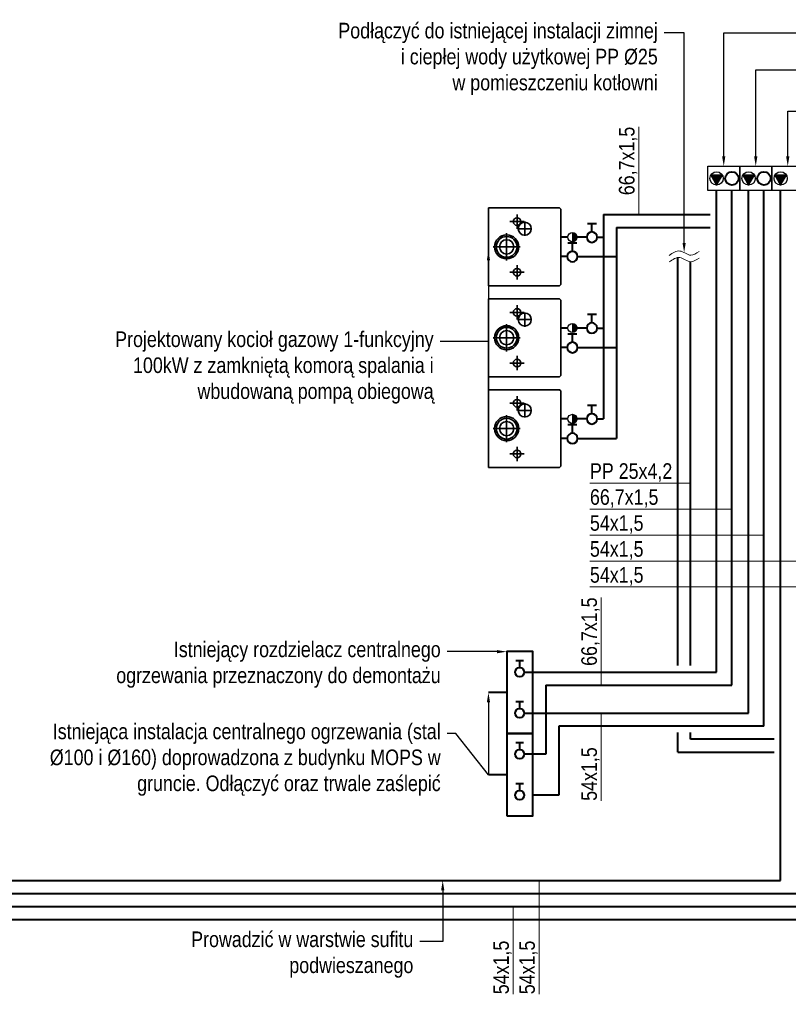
# Model space of a CAD drawing. Header units: centimetres. Extents: x 22052 to 56535, y 76485 to 78519.
# Tile 144 of 235: x 47731 to 48323, y 77582 to 78341. Entities that reach past the tile are written whole.
import ezdxf
from ezdxf import colors
from ezdxf.entities.mleader import LeaderData, LeaderLine
from ezdxf.lldxf.tags import DXFTag
from ezdxf.math import Vec2, Vec3

# ---------------------------------------------------------------- set-up
doc = ezdxf.new("R2010")
doc.units = ezdxf.units.CM
doc.linetypes.add('BORDER', pattern=[1.75, 0.5, -0.25, 0.5, -0.25, 0, -0.25])
doc.layers.add('IS_Armatura_Therm', color=250, linetype='SOLID')
doc.layers.add('Osi', color=1, linetype='BORDER')
for name, color, linetype, lineweight in [('IS_Ciepła_woda', 1, 'DASHDOT', 40), ('IS_gaz 2', 44, 'Continuous', 35), ('IS_Opis', 250, 'Continuous', 9), ('IS_Powrót', 5, 'DASH', 40), ('IS_Zasilanie', 1, 'SOLID', 40), ('IS_Zimna_woda', 5, 'SOLID', 40)]:
    doc.layers.add(name, color=color, linetype=linetype, lineweight=lineweight)
doc.styles.add('styl1', font='ARIALN.TTF')
tags = doc.linetypes.add('DASH', pattern=[15, 10, -5]).pattern_tags.tags
tags[6:7] = [DXFTag(74, 4), DXFTag(75, 0), DXFTag(340, '0'), DXFTag(46, 0.0), DXFTag(50, 0.0), DXFTag(44, 0.0), DXFTag(45, 0.0)]
tags[4:5] = [DXFTag(74, 4), DXFTag(75, 0), DXFTag(340, '0'), DXFTag(46, 0.0), DXFTag(50, 0.0), DXFTag(44, 0.0), DXFTag(45, 0.0)]
tags = doc.linetypes.add('DASHDOT', pattern=[25.4, 12.7, -6.35, 0, -6.35]).pattern_tags.tags
tags[10:11] = [DXFTag(74, 4), DXFTag(75, 0), DXFTag(340, '0'), DXFTag(46, 1.0), DXFTag(50, 0.0), DXFTag(44, 0.0), DXFTag(45, 0.0)]
tags[8:9] = [DXFTag(74, 4), DXFTag(75, 0), DXFTag(340, '0'), DXFTag(46, 1.0), DXFTag(50, 0.0), DXFTag(44, 0.0), DXFTag(45, 0.0)]
tags[6:7] = [DXFTag(74, 4), DXFTag(75, 0), DXFTag(340, '0'), DXFTag(46, 1.0), DXFTag(50, 0.0), DXFTag(44, 0.0), DXFTag(45, 0.0)]
tags[4:5] = [DXFTag(74, 4), DXFTag(75, 0), DXFTag(340, '0'), DXFTag(46, 1.0), DXFTag(50, 0.0), DXFTag(44, 0.0), DXFTag(45, 0.0)]
tags = doc.linetypes.add('SOLID', pattern=[10, 10, 0]).pattern_tags.tags
tags[6:7] = [DXFTag(74, 4), DXFTag(75, 0), DXFTag(340, '0'), DXFTag(46, 0.0), DXFTag(50, 0.0), DXFTag(44, 0.0), DXFTag(45, 0.0)]
tags[4:5] = [DXFTag(74, 4), DXFTag(75, 0), DXFTag(340, '0'), DXFTag(46, 0.0), DXFTag(50, 0.0), DXFTag(44, 0.0), DXFTag(45, 0.0)]

# ---------------------------------------------------------------- blocks, each defined once
blk = doc.blocks.new('A$Cae6c5dd9')
at = {"layer": 'IS_gaz 2'}
for p, q in [((0, -547), (0, 0)), ((0, 0), (600, 0)), ((600, 0), (600, -547)), ((300, -35.3), (300, -244.7)), ((404.7, -140), (195.3, -140)), ((160.3, -220), (49.7, -220)), ((105, -275.3), (105, -164.7)), ((550.3, -220), (439.7, -220)), ((440, -335.3), (440, -224.7)), ((495, -275.3), (495, -164.7)), ((495.3, -280), (384.7, -280)), ((0, -547), (10, -557)), ((600, -547), (590, -557))]:
    blk.add_line(p, q, dxfattribs=at)
blk.add_lwpolyline([(590, -557), (10, -557)], dxfattribs=at)
for centre, radius in [((300, -140), 92.5), ((300, -140), 80), ((300, -140), 55), ((105, -220), 29), ((495, -220), 29), ((440, -280), 50)]:
    blk.add_circle(centre, radius, dxfattribs=at)
blk = doc.blocks.new('Zaworek')
at = {"layer": 'IS_Zimna_woda', "color": 18, "true_color": 0x000000}
for p, q in [((2, 0), (5.15, 0)), ((5.15, 1.72), (5.15, -1.72))]:
    blk.add_line(p, q, dxfattribs=at)
blk.add_circle((0, 0), 2, dxfattribs=at)
blk = doc.blocks.new('A$C7A6073B1')
at = {"layer": 'IS_Armatura_Therm'}
h = blk.add_hatch(color=256, dxfattribs=at)
h.dxf.hatch_style = 1
h.paths.add_polyline_path([(10, 5, 1), (0, 5)])
blk.add_line((0, 5), (10, 5), dxfattribs=at)
blk.add_circle((5, 5), 5, dxfattribs=at)

msp = doc.modelspace()

# ---------------------------------------------------------------- hatches: boundary and pattern name
at = {"layer": 'IS_Armatura_Therm'}
for points in [[(48267.86, 78213.52), (48272.3, 78221.2), (48263.43, 78221.2)], [(48292.52, 78213.52), (48296.95, 78221.2), (48288.09, 78221.2)], [(48317.18, 78213.52), (48321.61, 78221.2), (48312.74, 78221.2)]]:
    msp.add_hatch(color=1, dxfattribs=at).paths.add_polyline_path(points)

# ---------------------------------------------------------------- linework, layer by layer
at = {"color": 1}
for points in [[(48261.01, 78209.23), (48261.01, 78228.05), (48285.67, 78228.05), (48285.67, 78209.23)], [(48285.67, 78209.23), (48285.67, 78228.05), (48310.32, 78228.05), (48310.32, 78209.23)], [(48310.32, 78209.23), (48310.32, 78228.05), (48334.98, 78228.05), (48334.98, 78209.23)]]:
    msp.add_lwpolyline(points, close=True, dxfattribs=at)
at = {"layer": 'IS_Armatura_Therm', "color": 1}
for points in [[(48267.86, 78213.52), (48272.3, 78221.2), (48263.43, 78221.2), (48267.86, 78213.52)], [(48292.52, 78213.52), (48296.95, 78221.2), (48288.09, 78221.2), (48292.52, 78213.52)], [(48317.18, 78213.52), (48321.61, 78221.2), (48312.74, 78221.2), (48317.18, 78213.52)]]:
    msp.add_lwpolyline(points, dxfattribs=at)
for centre in [(48267.86, 78218.64), (48292.52, 78218.64), (48317.18, 78218.64)]:
    msp.add_ellipse(centre, major_axis=(0, 5.12), ratio=1, dxfattribs=at)
at = {"layer": 'IS_Ciepła_woda'}
for p, q in [((48237.86, 77843.27), (48237.86, 78157.67)), ((48237.86, 77776.67), (48237.86, 77791.67)), ((48237.86, 77776.67), (48312.18, 77776.67))]:
    msp.add_line(p, q, dxfattribs=at)
at = {"layer": 'IS_Opis'}
for p, q in [((48207.94, 78258.45), (48207.94, 78190.88)), ((48170.29, 77983.87), (48247.86, 77983.87)), ((48170.29, 77963.87), (48279.65, 77963.87)), ((48170.29, 77943.87), (48304.31, 77943.87)), ((48170.29, 77923.87), (48328.96, 77923.87)), ((48170.29, 77903.87), (48350.75, 77903.87)), ((48178.99, 77895.83), (48178.99, 77828.27)), ((48178.99, 77739.11), (48178.99, 77806.67)), ((48131.15, 77590.13), (48131.15, 77677.7)), ((48111.15, 77590.13), (48111.15, 77657.7))]:
    msp.add_line(p, q, dxfattribs=at)
for points in [[(48231.38, 78154.29), (48239.46, 78157.7), (48248.03, 78154.46), (48254.29, 78157.27)], [(48231.39, 78159.29), (48239.47, 78162.7), (48248.04, 78159.46), (48254.3, 78162.27)]]:
    msp.add_spline(points, degree=3, dxfattribs=at)
at = {"layer": 'IS_Powrót'}
for p, q in [((48279.65, 77828.27), (48279.65, 78209.23)), ((48304.31, 77796.67), (48304.31, 78209.23)), ((48190.82, 78180.88), (48190.82, 78018.38)), ((48190.82, 78180.88), (48262.86, 78180.88)), ((48152.82, 78158.38), (48147.82, 78158.38)), ((48160.82, 78158.38), (48190.82, 78158.38)), ((48152.82, 78088.38), (48147.82, 78088.38)), ((48160.82, 78088.38), (48190.82, 78088.38)), ((48152.82, 78018.38), (48147.82, 78018.38)), ((48160.82, 78018.38), (48190.82, 78018.38)), ((48136.21, 77828.27), (48279.65, 77828.27)), ((48136.21, 77828.27), (48136.21, 77775.08)), ((48304.31, 77796.67), (48146.21, 77796.67)), ((48146.21, 77796.67), (48146.21, 77743.49)), ((48136.21, 77775.08), (48119.73, 77775.08)), ((48106.21, 77759.29), (48092.12, 77759.29)), ((48146.21, 77743.49), (48126.21, 77743.49)), ((47704.12, 77667.7), (48328.96, 77667.7)), ((47724.12, 77647.7), (48350.75, 77647.7))]:
    msp.add_line(p, q, dxfattribs=at)
msp.add_lwpolyline([(48106.21, 77727.7), (48126.21, 77727.7), (48126.21, 77790.88), (48106.21, 77790.88)], close=True, dxfattribs=at)
for centre in [(48279.65, 78218.64), (48304.31, 78218.64)]:
    msp.add_circle(centre, 5.12, dxfattribs=at)
at = {"layer": 'IS_Zasilanie'}
for p, q in [((48267.86, 77838.27), (48267.86, 78209.23)), ((48292.52, 77806.67), (48292.52, 78209.23)), ((48317.18, 77677.7), (48317.18, 78209.23)), ((48180.82, 78190.88), (48180.82, 78033.38)), ((48180.82, 78190.88), (48262.86, 78190.88)), ((48175.82, 78173.38), (48180.82, 78173.38)), ((48153.3, 78103.38), (48147.82, 78103.38)), ((48167.82, 78103.38), (48160.33, 78103.38)), ((48175.82, 78103.38), (48180.82, 78103.38)), ((48153.3, 78033.38), (48147.82, 78033.38)), ((48167.82, 78033.38), (48160.33, 78033.38)), ((48175.82, 78033.38), (48180.82, 78033.38)), ((48119.73, 77838.27), (48267.86, 77838.27)), ((48106.21, 77822.47), (48092.12, 77822.47)), ((48119.73, 77806.67), (48292.52, 77806.67)), ((47694.12, 77677.7), (48317.18, 77677.7)), ((47714.12, 77657.7), (48338.96, 77657.7))]:
    msp.add_line(p, q, dxfattribs=at)
msp.add_lwpolyline([(48106.21, 77790.88), (48126.21, 77790.88), (48126.21, 77854.06), (48106.21, 77854.06)], close=True, dxfattribs=at)
at = {"layer": 'IS_Zimna_woda'}
for p, q in [((48247.86, 77843.27), (48247.86, 78154.47)), ((48247.86, 77786.67), (48247.86, 77791.67)), ((48312.18, 77786.67), (48247.86, 77786.67))]:
    msp.add_line(p, q, dxfattribs=at)

# ---------------------------------------------------------------- block references
at = {"layer": 'IS_Armatura_Therm', "xscale": 0.7035158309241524, "yscale": 0.7035158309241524, "zscale": 0.7035158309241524, "rotation": 270}
for p in [(48153.3, 78106.9), (48153.3, 78036.9)]:
    msp.add_blockref('A$C7A6073B1', p, dxfattribs=at)
at = {"layer": 'IS_gaz 2', "color": 18, "true_color": 0x000000, "xscale": -1.999999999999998, "yscale": 1.999999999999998, "zscale": 1.999999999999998, "rotation": 270}
for p in [(48171.82, 78173.38), (48156.82, 78158.38), (48171.82, 78103.38), (48156.82, 78088.38), (48171.82, 78033.38), (48156.82, 78018.38)]:
    msp.add_blockref('Zaworek', p, dxfattribs=at)
at = {"layer": 'IS_Zimna_woda', "color": 18, "true_color": 0x000000, "xscale": 1.758789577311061, "yscale": 1.758789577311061, "zscale": 1.758789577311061, "rotation": 89.9999999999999}
for p in [(48116.21, 77838.27), (48116.21, 77806.67), (48116.21, 77775.08), (48116.21, 77743.49)]:
    msp.add_blockref('Zaworek', p, dxfattribs=at)
at = {"layer": 'Osi', "xscale": 0.1, "yscale": 0.1, "zscale": 0.1, "rotation": 90}
for p in [(48092.12, 78135.88), (48092.12, 78065.88), (48092.12, 77995.88)]:
    msp.add_blockref('A$Cae6c5dd9', p, dxfattribs=at)

# ---------------------------------------------------------------- texts
at = {"layer": 'IS_Opis', "char_height": 12, "rotation": 90, "style": 'styl1'}
for s, insert, attachment_point in [('\\pxqr;66,7x1,5', (48192.61, 78258.45), 3), ('\\pxqr;66,7x1,5', (48163.67, 77895.83), 3), ('\\pxql;54x1,5', (48163.67, 77739.11), 1), ('\\pxql;54x1,5', (48095.83, 77590.13), 1), ('\\pxql;54x1,5', (48115.83, 77590.13), 1)]:
    msp.add_mtext_dynamic_manual_height_columns(s, width=79.2717, gutter_width=12.5, heights=[0], dxfattribs=dict(at, insert=insert, attachment_point=attachment_point))
at = {"layer": 'IS_Opis', "char_height": 12, "attachment_point": 1, "style": 'styl1'}
for s, insert in [('\\pxql;PP 25x4,2', (48170.29, 77999.19)), ('\\pxql;66,7x1,5', (48170.29, 77979.19)), ('\\pxql;54x1,5', (48170.29, 77959.19)), ('\\pxql;54x1,5', (48170.29, 77939.19)), ('\\pxql;54x1,5', (48170.29, 77919.19))]:
    msp.add_mtext_dynamic_manual_height_columns(s, width=79.2717, gutter_width=12.5, heights=[0], dxfattribs=dict(at, insert=insert))

# ---------------------------------------------------------------- next in the draw order: leaders
at = {"layer": 'IS_Opis'}
ml = msp.add_multileader_mtext('Standard', dxfattribs=at)
ml.set_content('\\A1;{\\C256;\\c0;Grupa pompowa 32-80 z zaworem 3-drogowym mieszającym}', color=256, style='styl1')
ml.set_leader_properties()
ml.build(insert=Vec2(0, 0))
ml.multileader.update_dxf_attribs({"dogleg_length": 5, "arrow_head_size": 7.5})
ctx = ml.context
ctx.base_point, ctx.char_height, ctx.arrow_head_size, ctx.landing_gap_size, ctx.plane_origin = Vec3(48329.99, 78330.83), 12, 7.5, 5, Vec3(48211.56, 78176.07)
notes = []
notes.append((ctx, [(0, (1, 1, 0), (48273.34, 78330.83), (1, 0), 56.65, [(0, [(48273.34, 78228.05)], 0, [])])]))
ctx.mtext.insert, ctx.mtext.width, ctx.mtext.defined_height, ctx.mtext.flow_direction = Vec3(48334.99, 78338.6), 381.9494, 76.92, 5
ctx.mtext.has_bg_fill, ctx.mtext.bg_color, ctx.mtext.bg_scale_factor, ctx.mtext.bg_transparency, ctx.mtext.use_window_bg_color = 1, -1073741824, 1, 0, 1
ml = msp.add_multileader_mtext('Standard', dxfattribs=at)
ml.set_content('Projektowany kocioł gazowy 1-funkcyjny 100kW z zamkniętą komorą spalania i wbudowaną pompą obiegową', color=256, style='styl1')
ml.set_leader_properties()
ml.build(insert=Vec2(0, 0))
ml.multileader.update_dxf_attribs({"dogleg_length": 5, "arrow_head_size": 7.5})
ctx = ml.context
ctx.base_point, ctx.char_height, ctx.arrow_head_size, ctx.landing_gap_size, ctx.plane_origin = Vec3(47800.8, 78092.97), 12, 7.5, 5, Vec3(48119.14, 77995.47)
ctx.text_align_type = 2
notes.append((ctx, [(1, (1, 1, 0), (48061.61, 78092.97), (-1, 0), 6.71, [(2, [(48092.12, 78162.97), (48092.12, 78022.97), (48092.12, 78092.97)], 0, [])])]))
ctx.mtext.insert, ctx.mtext.width, ctx.mtext.defined_height, ctx.mtext.alignment, ctx.mtext.flow_direction = Vec3(48049.9, 78100.74), 247.2612, 76.92, 3, 5
ctx.mtext.has_bg_fill, ctx.mtext.bg_color, ctx.mtext.bg_scale_factor, ctx.mtext.bg_transparency, ctx.mtext.use_window_bg_color = 1, -1027028792, 1.5, 0, 1
ml = msp.add_multileader_mtext('Standard', dxfattribs=at)
ml.set_content('Istniejący rozdzielacz centralnego ogrzewania przeznaczony do demontażu', color=256, style='styl1')
ml.set_leader_properties()
ml.build(insert=Vec2(0, 0))
ml.multileader.update_dxf_attribs({"dogleg_length": 5, "arrow_head_size": 7.5})
ctx = ml.context
ctx.base_point, ctx.char_height, ctx.arrow_head_size, ctx.landing_gap_size, ctx.plane_origin = Vec3(47801.88, 77854.06), 12, 7.5, 5, Vec3(48137.44, 77728.94)
ctx.text_align_type = 2
notes.append((ctx, [(0, (1, 1, 0), (48075.65, 77854.06), (-1, 0), 15.31, [(0, [(48106.21, 77854.06)], 0, [])])]))
ctx.mtext.insert, ctx.mtext.width, ctx.mtext.defined_height, ctx.mtext.alignment, ctx.mtext.flow_direction = Vec3(48055.34, 77861.83), 251.8883, 76.92, 3, 5
ctx.mtext.has_bg_fill, ctx.mtext.bg_color, ctx.mtext.bg_scale_factor, ctx.mtext.bg_transparency, ctx.mtext.use_window_bg_color = 1, -1027028792, 1.5, 0, 1
ml = msp.add_multileader_mtext('Standard', dxfattribs=at)
ml.set_content('\\A1;{\\C256;\\c0;Prowadzić w warstwie sufitu podwieszanego}', color=256, style='styl1')
ml.set_leader_properties()
ml.build(insert=Vec2(0, 0))
ml.multileader.update_dxf_attribs({"dogleg_length": 5, "arrow_head_size": 7.5})
ctx = ml.context
ctx.base_point, ctx.char_height, ctx.arrow_head_size, ctx.landing_gap_size, ctx.plane_origin = Vec3(47860.23, 77630.72), 12, 7.5, 5, Vec3(48118.67, 77473.51)
ctx.text_align_type = 2
notes.append((ctx, [(0, (1, 1, 0), (48056.89, 77630.72), (-1, 0), 17.6, [(0, [(48056.89, 77677.7)], 0, [])])]))
ctx.mtext.insert, ctx.mtext.width, ctx.mtext.defined_height, ctx.mtext.alignment, ctx.mtext.flow_direction = Vec3(48034.28, 77638.48), 173.7088, 76.92, 3, 5
ctx.mtext.has_bg_fill, ctx.mtext.bg_color, ctx.mtext.bg_scale_factor, ctx.mtext.bg_transparency, ctx.mtext.use_window_bg_color = 1, -1073741824, 1, 0, 1
for ctx, leaders in notes:
    for number, flags, end, landing, length, lines in leaders:
        leader = LeaderData()
        leader.index, (leader.has_last_leader_line, leader.has_dogleg_vector, leader.attachment_direction) = number, flags
        leader.last_leader_point, leader.dogleg_vector, leader.dogleg_length = Vec3(end), Vec3(landing), length
        for number, points, colour, breaks in lines:
            line = LeaderLine()
            line.index, line.vertices, line.color, line.breaks = number, Vec3.list(points), colors.encode_raw_color(colour), breaks
            leader.lines.append(line)
        ctx.leaders.append(leader)

# ---------------------------------------------------------------- next in the draw order: leaders
ml = msp.add_multileader_mtext('Standard', dxfattribs=at)
ml.set_content('\\A1;{\\C256;\\c0;Podłączyć do istniejącej instalacji zimnej i ciepłej wody użytkowej PP \\A0;\\C256;%%C\\A1;\\C256;\\c0;25 ^Jw pomieszczeniu kotłowni}', color=256, style='styl1')
ml.set_leader_properties()
ml.build(insert=Vec2(0, 0))
ml.multileader.update_dxf_attribs({"dogleg_length": 5, "arrow_head_size": 7.5})
ctx = ml.context
ctx.base_point, ctx.char_height, ctx.arrow_head_size, ctx.landing_gap_size, ctx.plane_origin = Vec3(47973.5, 78330.83), 12, 7.5, 5, Vec3(48304.63, 78109.48)
ctx.text_align_type = 2
notes = []
notes.append((ctx, [(0, (1, 1, 0), (48242.85, 78330.83), (-1, 0), 15.31, [(0, [(48242.85, 78161.46)], 0, [])])]))
ctx.mtext.insert, ctx.mtext.width, ctx.mtext.defined_height, ctx.mtext.alignment, ctx.mtext.flow_direction = Vec3(48222.53, 78338.5), 247.383, 76.92, 3, 5
ctx.mtext.has_bg_fill, ctx.mtext.bg_color, ctx.mtext.bg_scale_factor, ctx.mtext.bg_transparency, ctx.mtext.use_window_bg_color = 1, -1073741824, 1, 0, 1
ml = msp.add_multileader_mtext('Standard', dxfattribs=at)
ml.set_content('\\A1;{\\C256;\\c0;Grupa pompowa 32-80 z zaworem 3-drogowym mieszającym}', color=256, style='styl1')
ml.set_leader_properties()
ml.build(insert=Vec2(0, 0))
ml.multileader.update_dxf_attribs({"dogleg_length": 5, "arrow_head_size": 7.5})
ctx = ml.context
ctx.base_point, ctx.char_height, ctx.arrow_head_size, ctx.landing_gap_size, ctx.plane_origin = Vec3(48329.99, 78302.38), 12, 7.5, 5, Vec3(48236.21, 78147.62)
notes.append((ctx, [(0, (1, 1, 0), (48298, 78302.38), (1, 0), 32, [(0, [(48298, 78228.05)], 0, [])])]))
ctx.mtext.insert, ctx.mtext.width, ctx.mtext.defined_height, ctx.mtext.flow_direction = Vec3(48334.99, 78310.14), 381.9494, 76.92, 5
ctx.mtext.has_bg_fill, ctx.mtext.bg_color, ctx.mtext.bg_scale_factor, ctx.mtext.bg_transparency, ctx.mtext.use_window_bg_color = 1, -1073741824, 1, 0, 1
ml = msp.add_multileader_mtext('Standard', dxfattribs=at)
ml.set_content('Istniejąca instalacja centralnego ogrzewania (stal %%C100 i %%C160) doprowadzona z budynku MOPS w gruncie. Odłączyć oraz trwale zaślepić', color=256, style='styl1')
ml.set_leader_properties()
ml.build(insert=Vec2(0, 0))
ml.multileader.update_dxf_attribs({"dogleg_length": 5, "arrow_head_size": 7.5})
ctx = ml.context
ctx.base_point, ctx.char_height, ctx.arrow_head_size, ctx.landing_gap_size, ctx.plane_origin = Vec3(47749.96, 77790.88), 12, 7.5, 5, Vec3(48006.67, 77621.75)
ctx.text_align_type = 2
notes.append((ctx, [(0, (1, 1, 0), (48067.12, 77790.88), (-1, 0), 6.77, [(1, [(48092.12, 77822.47), (48092.12, 77759.29)], 0, [])])]))
ctx.mtext.insert, ctx.mtext.width, ctx.mtext.defined_height, ctx.mtext.alignment, ctx.mtext.flow_direction = Vec3(48055.34, 77798.64), 323.4488, 76.92, 3, 5
ctx.mtext.has_bg_fill, ctx.mtext.bg_color, ctx.mtext.bg_scale_factor, ctx.mtext.bg_transparency, ctx.mtext.use_window_bg_color = 1, -1027028792, 1.5, 0, 1
for ctx, leaders in notes:
    for number, flags, end, landing, length, lines in leaders:
        leader = LeaderData()
        leader.index, (leader.has_last_leader_line, leader.has_dogleg_vector, leader.attachment_direction) = number, flags
        leader.last_leader_point, leader.dogleg_vector, leader.dogleg_length = Vec3(end), Vec3(landing), length
        for number, points, colour, breaks in lines:
            line = LeaderLine()
            line.index, line.vertices, line.color, line.breaks = number, Vec3.list(points), colors.encode_raw_color(colour), breaks
            leader.lines.append(line)
        ctx.leaders.append(leader)

# ---------------------------------------------------------------- next in the draw order: linework, layer by layer
at = {"layer": 'IS_Zasilanie'}
for p, q in [((48153.3, 78173.38), (48147.82, 78173.38)), ((48167.82, 78173.38), (48160.33, 78173.38))]:
    msp.add_line(p, q, dxfattribs=at)

# ---------------------------------------------------------------- next in the draw order: block references
at = {"layer": 'IS_Armatura_Therm', "xscale": 0.7035158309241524, "yscale": 0.7035158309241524, "zscale": 0.7035158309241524, "rotation": 270}
msp.add_blockref('A$C7A6073B1', (48153.3, 78176.9), dxfattribs=at)

# ---------------------------------------------------------------- next in the draw order: leaders
at = {"layer": 'IS_Opis'}
ml = msp.add_multileader_mtext('Standard', dxfattribs=at)
ml.set_content('\\A1;{\\C256;\\c0;Grupa pompowa 32-80 z zaworem 3-drogowym mieszającym}', color=256, style='styl1')
ml.set_leader_properties()
ml.build(insert=Vec2(0, 0))
ml.multileader.update_dxf_attribs({"dogleg_length": 5, "arrow_head_size": 7.5})
ctx = ml.context
ctx.base_point, ctx.char_height, ctx.arrow_head_size, ctx.landing_gap_size, ctx.plane_origin = Vec3(48329.99, 78270.31), 12, 7.5, 5, Vec3(48260.87, 78115.55)
notes = []
notes.append((ctx, [(0, (1, 1, 0), (48322.65, 78270.31), (1, 0), 7.34, [(0, [(48322.65, 78228.05)], 0, [])])]))
ctx.mtext.insert, ctx.mtext.width, ctx.mtext.defined_height, ctx.mtext.flow_direction = Vec3(48334.99, 78278.08), 381.9494, 76.92, 5
ctx.mtext.has_bg_fill, ctx.mtext.bg_color, ctx.mtext.bg_scale_factor, ctx.mtext.bg_transparency, ctx.mtext.use_window_bg_color = 1, -1073741824, 1, 0, 1
for ctx, leaders in notes:
    for number, flags, end, landing, length, lines in leaders:
        leader = LeaderData()
        leader.index, (leader.has_last_leader_line, leader.has_dogleg_vector, leader.attachment_direction) = number, flags
        leader.last_leader_point, leader.dogleg_vector, leader.dogleg_length = Vec3(end), Vec3(landing), length
        for number, points, colour, breaks in lines:
            line = LeaderLine()
            line.index, line.vertices, line.color, line.breaks = number, Vec3.list(points), colors.encode_raw_color(colour), breaks
            leader.lines.append(line)
        ctx.leaders.append(leader)

doc.saveas('drawing.dxf')
